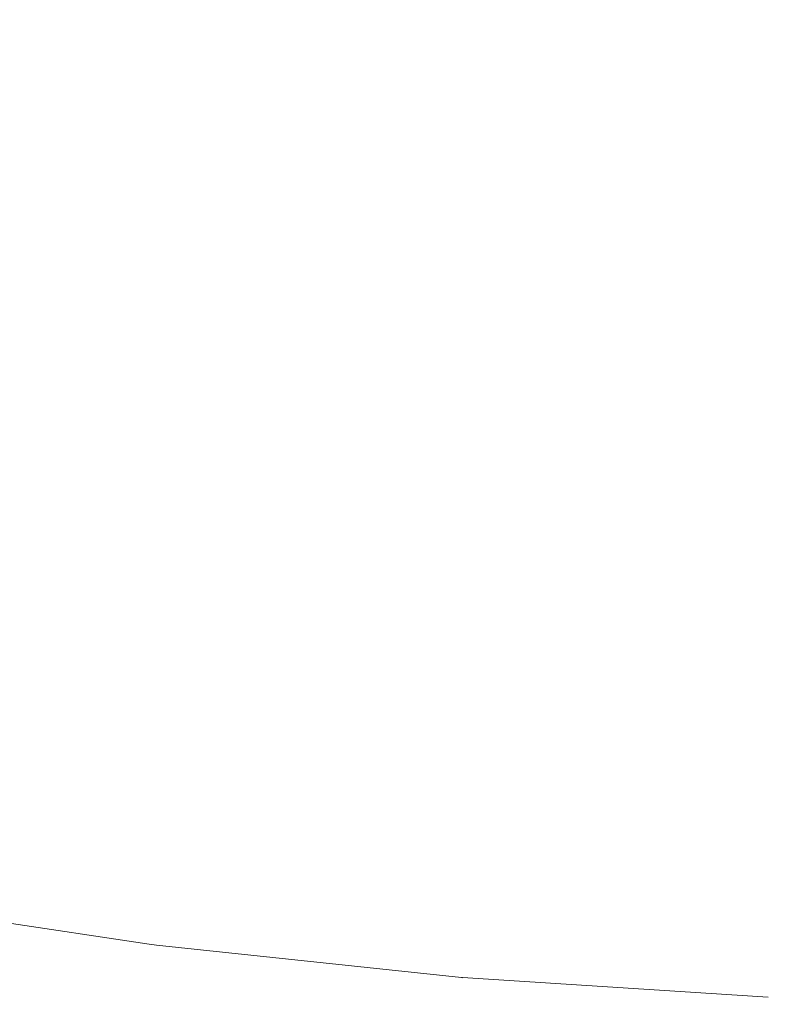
# Model space of a CAD drawing. Header units: centimetres. Extents: x -26 to 27.3, y 37.2 to 39.
# Tile 134 of 256: x -7.8886 to -7.8685, y 37.5001 to 37.5267. Entities that reach past the tile are written whole.
import ezdxf

# ---------------------------------------------------------------- set-up
doc = ezdxf.new("R2010")
doc.units = ezdxf.units.CM
doc.header["$LTSCALE"] = 2.54
doc.layers.add('Lucido design-1', color=7, linetype='Continuous')

# ---------------------------------------------------------------- blocks, each defined once
blk = doc.blocks.new('Gruppo-6-1')
at = {"color": 7, "linetype": 'Continuous', "lineweight": 9}
for points in [[(-25.859734, 38.900112, -349.282667), (-25.859734, 37.300112, -349.282667), (27.240266, 37.300112, -349.282667), (27.240266, 38.900112, -349.282667)], [(-25.859734, 38.900112, -373.24943), (-25.859734, 37.300112, -373.24943), (27.240266, 37.300112, -373.24943), (27.240266, 38.900112, -373.24943)]]:
    blk.add_3dface(points, dxfattribs=at)
for points, invisible_edges in [([(-7.88213, 37.52522, -349.718051), (-7.889532, 37.526328, -349.718051), (-7.889069, 37.529029, -349.714947), (-7.881781, 37.527938, -349.714947)], 15), ([(-7.88213, 37.52522, -373.684814), (-7.889532, 37.526328, -373.684814), (-7.889069, 37.529029, -373.68171), (-7.881781, 37.527938, -373.68171)], 15), ([(-7.874687, 37.524427, -349.718051), (-7.88213, 37.52522, -349.718051), (-7.881781, 37.527938, -349.714947), (-7.874454, 37.527158, -349.714947)], 15), ([(-7.874687, 37.524427, -373.684814), (-7.88213, 37.52522, -373.684814), (-7.881781, 37.527938, -373.68171), (-7.874454, 37.527158, -373.68171)], 15), ([(-7.867217, 37.52395, -349.718051), (-7.874687, 37.524427, -349.718051), (-7.874454, 37.527158, -349.714947), (-7.867101, 37.526689, -349.714947)], 15), ([(-7.867217, 37.52395, -373.684814), (-7.874687, 37.524427, -373.684814), (-7.874454, 37.527158, -373.68171), (-7.867101, 37.526689, -373.68171)], 15), ([(-7.882461, 37.522633, -349.721263), (-7.889973, 37.523758, -349.721263), (-7.889532, 37.526328, -349.718051), (-7.88213, 37.52522, -349.718051)], 15), ([(-7.882461, 37.522633, -373.688027), (-7.889973, 37.523758, -373.688027), (-7.889532, 37.526328, -373.684814), (-7.88213, 37.52522, -373.684814)], 15), ([(-7.874908, 37.521828, -349.721263), (-7.882461, 37.522633, -349.721263), (-7.88213, 37.52522, -349.718051), (-7.874687, 37.524427, -349.718051)], 15), ([(-7.874908, 37.521828, -373.688027), (-7.882461, 37.522633, -373.688027), (-7.88213, 37.52522, -373.684814), (-7.874687, 37.524427, -373.684814)], 15), ([(-7.867328, 37.521345, -349.721263), (-7.874908, 37.521828, -349.721263), (-7.874687, 37.524427, -349.718051), (-7.867217, 37.52395, -349.718051)], 15), ([(-7.867328, 37.521345, -373.688027), (-7.874908, 37.521828, -373.688027), (-7.874687, 37.524427, -373.684814), (-7.867217, 37.52395, -373.684814)], 15), ([(-7.882775, 37.520183, -349.724578), (-7.89039, 37.521323, -349.724578), (-7.889973, 37.523758, -349.721263), (-7.882461, 37.522633, -349.721263)], 15), ([(-7.882775, 37.520183, -373.691341), (-7.89039, 37.521323, -373.691341), (-7.889973, 37.523758, -373.688027), (-7.882461, 37.522633, -373.688027)], 15), ([(-7.875117, 37.519367, -349.724578), (-7.882775, 37.520183, -349.724578), (-7.882461, 37.522633, -349.721263), (-7.874908, 37.521828, -349.721263)], 15), ([(-7.875117, 37.519367, -373.691341), (-7.882775, 37.520183, -373.691341), (-7.882461, 37.522633, -373.688027), (-7.874908, 37.521828, -373.688027)], 15), ([(-7.867432, 37.518877, -349.724578), (-7.875117, 37.519367, -349.724578), (-7.874908, 37.521828, -349.721263), (-7.867328, 37.521345, -349.721263)], 15), ([(-7.867432, 37.518877, -373.691341), (-7.875117, 37.519367, -373.691341), (-7.874908, 37.521828, -373.688027), (-7.867328, 37.521345, -373.688027)], 15), ([(-7.88307, 37.517872, -349.727989), (-7.890784, 37.519027, -349.727989), (-7.89039, 37.521323, -349.724578), (-7.882775, 37.520183, -349.724578)], 15), ([(-7.88307, 37.517872, -373.694752), (-7.890784, 37.519027, -373.694752), (-7.89039, 37.521323, -373.691341), (-7.882775, 37.520183, -373.691341)], 15), ([(-7.875315, 37.517046, -349.727989), (-7.88307, 37.517872, -349.727989), (-7.882775, 37.520183, -349.724578), (-7.875117, 37.519367, -349.724578)], 15), ([(-7.875315, 37.517046, -373.694752), (-7.88307, 37.517872, -373.694752), (-7.882775, 37.520183, -373.691341), (-7.875117, 37.519367, -373.691341)], 15), ([(-7.867531, 37.51655, -349.727989), (-7.875315, 37.517046, -349.727989), (-7.875117, 37.519367, -349.724578), (-7.867432, 37.518877, -349.724578)], 15), ([(-7.867531, 37.51655, -373.694752), (-7.875315, 37.517046, -373.694752), (-7.875117, 37.519367, -373.691341), (-7.867432, 37.518877, -373.691341)], 15), ([(-7.883348, 37.515705, -349.731491), (-7.891153, 37.516873, -349.731491), (-7.890784, 37.519027, -349.727989), (-7.88307, 37.517872, -349.727989)], 15), ([(-7.883348, 37.515705, -373.698254), (-7.891153, 37.516873, -373.698254), (-7.890784, 37.519027, -373.694752), (-7.88307, 37.517872, -373.694752)], 15), ([(-7.8755, 37.514869, -349.731491), (-7.883348, 37.515705, -349.731491), (-7.88307, 37.517872, -349.727989), (-7.875315, 37.517046, -349.727989)], 15), ([(-7.8755, 37.514869, -373.698254), (-7.883348, 37.515705, -373.698254), (-7.88307, 37.517872, -373.694752), (-7.875315, 37.517046, -373.694752)], 15), ([(-7.867624, 37.514367, -349.731491), (-7.8755, 37.514869, -349.731491), (-7.875315, 37.517046, -349.727989), (-7.867531, 37.51655, -349.727989)], 15), ([(-7.867624, 37.514367, -373.698254), (-7.8755, 37.514869, -373.698254), (-7.875315, 37.517046, -373.694752), (-7.867531, 37.51655, -373.694752)], 15), ([(-7.883607, 37.513685, -349.735076), (-7.891497, 37.514866, -349.735076), (-7.891153, 37.516873, -349.731491), (-7.883348, 37.515705, -349.731491)], 15), ([(-7.883607, 37.513685, -373.701839), (-7.891497, 37.514866, -373.701839), (-7.891153, 37.516873, -373.698254), (-7.883348, 37.515705, -373.698254)], 15), ([(-7.875673, 37.51284, -349.735076), (-7.883607, 37.513685, -349.735076), (-7.883348, 37.515705, -349.731491), (-7.8755, 37.514869, -349.731491)], 15), ([(-7.875673, 37.51284, -373.701839), (-7.883607, 37.513685, -373.701839), (-7.883348, 37.515705, -373.698254), (-7.8755, 37.514869, -373.698254)], 15), ([(-7.883846, 37.511814, -349.738739), (-7.891816, 37.513007, -349.738739), (-7.891497, 37.514866, -349.735076), (-7.883607, 37.513685, -349.735076)], 15), ([(-7.883846, 37.511814, -373.705502), (-7.891816, 37.513007, -373.705502), (-7.891497, 37.514866, -373.701839), (-7.883607, 37.513685, -373.701839)], 15), ([(-7.867711, 37.512332, -349.735076), (-7.875673, 37.51284, -349.735076), (-7.8755, 37.514869, -349.731491), (-7.867624, 37.514367, -349.731491)], 15), ([(-7.867711, 37.512332, -373.701839), (-7.875673, 37.51284, -373.701839), (-7.8755, 37.514869, -373.698254), (-7.867624, 37.514367, -373.698254)], 15), ([(-7.875833, 37.510961, -349.738739), (-7.883846, 37.511814, -349.738739), (-7.883607, 37.513685, -349.735076), (-7.875673, 37.51284, -349.735076)], 15), ([(-7.875833, 37.510961, -373.705502), (-7.883846, 37.511814, -373.705502), (-7.883607, 37.513685, -373.701839), (-7.875673, 37.51284, -373.701839)], 15), ([(-7.884066, 37.510097, -349.742473), (-7.892109, 37.511301, -349.742473), (-7.891816, 37.513007, -349.738739), (-7.883846, 37.511814, -349.738739)], 15), ([(-7.884066, 37.510097, -373.709236), (-7.892109, 37.511301, -373.709236), (-7.891816, 37.513007, -373.705502), (-7.883846, 37.511814, -373.705502)], 15), ([(-7.867791, 37.510448, -349.738739), (-7.875833, 37.510961, -349.738739), (-7.875673, 37.51284, -349.735076), (-7.867711, 37.512332, -349.735076)], 15), ([(-7.867791, 37.510448, -373.705502), (-7.875833, 37.510961, -373.705502), (-7.875673, 37.51284, -373.701839), (-7.867711, 37.512332, -373.701839)], 15), ([(-7.87598, 37.509235, -349.742473), (-7.884066, 37.510097, -349.742473), (-7.883846, 37.511814, -349.738739), (-7.875833, 37.510961, -349.738739)], 15), ([(-7.87598, 37.509235, -373.709236), (-7.884066, 37.510097, -373.709236), (-7.883846, 37.511814, -373.705502), (-7.875833, 37.510961, -373.705502)], 15), ([(-7.884266, 37.508534, -349.746272), (-7.892375, 37.509748, -349.746272), (-7.892109, 37.511301, -349.742473), (-7.884066, 37.510097, -349.742473)], 15), ([(-7.884266, 37.508534, -373.713035), (-7.892375, 37.509748, -373.713035), (-7.892109, 37.511301, -373.709236), (-7.884066, 37.510097, -373.709236)], 15), ([(-7.867864, 37.508718, -349.742473), (-7.87598, 37.509235, -349.742473), (-7.875833, 37.510961, -349.738739), (-7.867791, 37.510448, -349.738739)], 15), ([(-7.867864, 37.508718, -373.709236), (-7.87598, 37.509235, -373.709236), (-7.875833, 37.510961, -373.705502), (-7.867791, 37.510448, -373.705502)], 15), ([(-7.876113, 37.507666, -349.746272), (-7.884266, 37.508534, -349.746272), (-7.884066, 37.510097, -349.742473), (-7.87598, 37.509235, -349.742473)], 15), ([(-7.876113, 37.507666, -373.713035), (-7.884266, 37.508534, -373.713035), (-7.884066, 37.510097, -373.709236), (-7.87598, 37.509235, -373.709236)], 15), ([(-7.884446, 37.507129, -349.75013), (-7.892614, 37.508352, -349.75013), (-7.892375, 37.509748, -349.746272), (-7.884266, 37.508534, -349.746272)], 15), ([(-7.884446, 37.507129, -373.716893), (-7.892614, 37.508352, -373.716893), (-7.892375, 37.509748, -373.713035), (-7.884266, 37.508534, -373.713035)], 15), ([(-7.867931, 37.507144, -349.746272), (-7.876113, 37.507666, -349.746272), (-7.87598, 37.509235, -349.742473), (-7.867864, 37.508718, -349.742473)], 15), ([(-7.867931, 37.507144, -373.713035), (-7.876113, 37.507666, -373.713035), (-7.87598, 37.509235, -373.709236), (-7.867864, 37.508718, -373.709236)], 15), ([(-7.876233, 37.506254, -349.75013), (-7.884446, 37.507129, -349.75013), (-7.884266, 37.508534, -349.746272), (-7.876113, 37.507666, -349.746272)], 15), ([(-7.876233, 37.506254, -373.716893), (-7.884446, 37.507129, -373.716893), (-7.884266, 37.508534, -373.713035), (-7.876113, 37.507666, -373.713035)], 15), ([(-7.884606, 37.505883, -349.754038), (-7.892827, 37.507114, -349.754038), (-7.892614, 37.508352, -349.75013), (-7.884446, 37.507129, -349.75013)], 15), ([(-7.884606, 37.505883, -373.720802), (-7.892827, 37.507114, -373.720802), (-7.892614, 37.508352, -373.716893), (-7.884446, 37.507129, -373.716893)], 15), ([(-7.867991, 37.505729, -349.75013), (-7.876233, 37.506254, -349.75013), (-7.876113, 37.507666, -349.746272), (-7.867931, 37.507144, -349.746272)], 15), ([(-7.867991, 37.505729, -373.716893), (-7.876233, 37.506254, -373.716893), (-7.876113, 37.507666, -373.713035), (-7.867931, 37.507144, -373.713035)], 15), ([(-7.884745, 37.504799, -349.757992), (-7.893011, 37.506036, -349.757992), (-7.892827, 37.507114, -349.754038), (-7.884606, 37.505883, -349.754038)], 15), ([(-7.884745, 37.504799, -373.724755), (-7.893011, 37.506036, -373.724755), (-7.892827, 37.507114, -373.720802), (-7.884606, 37.505883, -373.720802)], 15), ([(-7.87634, 37.505003, -349.754038), (-7.884606, 37.505883, -349.754038), (-7.884446, 37.507129, -349.75013), (-7.876233, 37.506254, -349.75013)], 15), ([(-7.87634, 37.505003, -373.720802), (-7.884606, 37.505883, -373.720802), (-7.884446, 37.507129, -373.716893), (-7.876233, 37.506254, -373.716893)], 15), ([(-7.868044, 37.504474, -349.754038), (-7.87634, 37.505003, -349.754038), (-7.876233, 37.506254, -349.75013), (-7.867991, 37.505729, -349.75013)], 15), ([(-7.868044, 37.504474, -373.720802), (-7.87634, 37.505003, -373.720802), (-7.876233, 37.506254, -373.716893), (-7.867991, 37.505729, -373.716893)], 15), ([(-7.884863, 37.503877, -349.761983), (-7.893168, 37.50512, -349.761983), (-7.893011, 37.506036, -349.757992), (-7.884745, 37.504799, -349.757992)], 15), ([(-7.884863, 37.503877, -373.728746), (-7.893168, 37.50512, -373.728746), (-7.893011, 37.506036, -373.724755), (-7.884745, 37.504799, -373.724755)], 15), ([(-7.876433, 37.503913, -349.757992), (-7.884745, 37.504799, -349.757992), (-7.884606, 37.505883, -349.754038), (-7.87634, 37.505003, -349.754038)], 15), ([(-7.876433, 37.503913, -373.724755), (-7.884745, 37.504799, -373.724755), (-7.884606, 37.505883, -373.720802), (-7.87634, 37.505003, -373.720802)], 15), ([(-7.88496, 37.503118, -349.766006), (-7.893298, 37.504366, -349.766006), (-7.893168, 37.50512, -349.761983), (-7.884863, 37.503877, -349.761983)], 15), ([(-7.88496, 37.503118, -373.732769), (-7.893298, 37.504366, -373.732769), (-7.893168, 37.50512, -373.728746), (-7.884863, 37.503877, -373.728746)], 15), ([(-7.868091, 37.503381, -349.757992), (-7.876433, 37.503913, -349.757992), (-7.87634, 37.505003, -349.754038), (-7.868044, 37.504474, -349.754038)], 15), ([(-7.868091, 37.503381, -373.724755), (-7.876433, 37.503913, -373.724755), (-7.87634, 37.505003, -373.720802), (-7.868044, 37.504474, -373.720802)], 15), ([(-7.876512, 37.502987, -349.761983), (-7.884863, 37.503877, -349.761983), (-7.884745, 37.504799, -349.757992), (-7.876433, 37.503913, -349.757992)], 15), ([(-7.876512, 37.502987, -373.728746), (-7.884863, 37.503877, -373.728746), (-7.884745, 37.504799, -373.724755), (-7.876433, 37.503913, -373.724755)], 15), ([(-7.885036, 37.502524, -349.770053), (-7.893399, 37.503776, -349.770053), (-7.893298, 37.504366, -349.766006), (-7.88496, 37.503118, -349.766006)], 15), ([(-7.885036, 37.502524, -373.736816), (-7.893399, 37.503776, -373.736816), (-7.893298, 37.504366, -373.732769), (-7.88496, 37.503118, -373.732769)], 15), ([(-7.885091, 37.502095, -349.774117), (-7.893472, 37.50335, -349.774117), (-7.893399, 37.503776, -349.770053), (-7.885036, 37.502524, -349.770053)], 15), ([(-7.885091, 37.502095, -373.74088), (-7.893472, 37.50335, -373.74088), (-7.893399, 37.503776, -373.736816), (-7.885036, 37.502524, -373.736816)], 15), ([(-7.876576, 37.502225, -349.766006), (-7.88496, 37.503118, -349.766006), (-7.884863, 37.503877, -349.761983), (-7.876512, 37.502987, -349.761983)], 15), ([(-7.876576, 37.502225, -373.732769), (-7.88496, 37.503118, -373.732769), (-7.884863, 37.503877, -373.728746), (-7.876512, 37.502987, -373.728746)], 15), ([(-7.86813, 37.502453, -349.761983), (-7.876512, 37.502987, -349.761983), (-7.876433, 37.503913, -349.757992), (-7.868091, 37.503381, -349.757992)], 15), ([(-7.86813, 37.502453, -373.728746), (-7.876512, 37.502987, -373.728746), (-7.876433, 37.503913, -373.724755), (-7.868091, 37.503381, -373.724755)], 15), ([(-7.885125, 37.501831, -349.778192), (-7.893517, 37.503088, -349.778192), (-7.893472, 37.50335, -349.774117), (-7.885091, 37.502095, -349.774117)], 15), ([(-7.885125, 37.501831, -373.744955), (-7.893517, 37.503088, -373.744955), (-7.893472, 37.50335, -373.74088), (-7.885091, 37.502095, -373.74088)], 15), ([(-7.88516, 37.501556, -349.988627), (-7.893564, 37.502814, -349.988627), (-7.893537, 37.50297, -349.984639), (-7.88514, 37.501713, -349.984639)], 15), ([(-7.88516, 37.501556, -373.95539), (-7.893564, 37.502814, -373.95539), (-7.893537, 37.50297, -373.951402), (-7.88514, 37.501713, -373.951402)], 15), ([(-7.893124, 37.502928, -349.982667), (-7.885137, 37.501732, -349.982667), (-7.88514, 37.501713, -349.984639), (-7.893537, 37.50297, -349.984639)], 14), ([(-7.893124, 37.502928, -373.94943), (-7.885137, 37.501732, -373.94943), (-7.88514, 37.501713, -373.951402), (-7.893537, 37.50297, -373.951402)], 14), ([(-7.885137, 37.501733, -349.782122), (-7.893534, 37.50299, -349.782122), (-7.893517, 37.503088, -349.778192), (-7.885125, 37.501831, -349.778192)], 15), ([(-7.885137, 37.501733, -373.748885), (-7.893534, 37.50299, -373.748885), (-7.893517, 37.503088, -373.744955), (-7.885125, 37.501831, -373.744955)], 15), ([(-7.893534, 37.50299, -349.782122), (-7.885137, 37.501733, -349.782122), (-7.885137, 37.501732, -349.782667), (-7.893124, 37.502928, -349.782667)], 11), ([(-7.893534, 37.50299, -373.748885), (-7.885137, 37.501733, -373.748885), (-7.885137, 37.501732, -373.74943), (-7.893124, 37.502928, -373.74943)], 11), ([(-7.876627, 37.501628, -349.770053), (-7.885036, 37.502524, -349.770053), (-7.88496, 37.503118, -349.766006), (-7.876576, 37.502225, -349.766006)], 15), ([(-7.876627, 37.501628, -373.736816), (-7.885036, 37.502524, -373.736816), (-7.88496, 37.503118, -373.732769), (-7.876576, 37.502225, -373.732769)], 15), ([(-7.868163, 37.501689, -349.766006), (-7.876576, 37.502225, -349.766006), (-7.876512, 37.502987, -349.761983), (-7.86813, 37.502453, -349.761983)], 15), ([(-7.868163, 37.501689, -373.732769), (-7.876576, 37.502225, -373.732769), (-7.876512, 37.502987, -373.728746), (-7.86813, 37.502453, -373.728746)], 15), ([(-7.8852, 37.50124, -349.992612), (-7.893618, 37.5025, -349.992612), (-7.893564, 37.502814, -349.988627), (-7.88516, 37.501556, -349.988627)], 15), ([(-7.8852, 37.50124, -373.959375), (-7.893618, 37.5025, -373.959375), (-7.893564, 37.502814, -373.95539), (-7.88516, 37.501556, -373.95539)], 15), ([(-7.885137, 37.501732, -349.982667), (-7.893124, 37.502928, -349.982667), (-7.893124, 37.502928, -349.782667), (-7.885137, 37.501732, -349.782667)], 10), ([(-7.885137, 37.501732, -373.94943), (-7.893124, 37.502928, -373.94943), (-7.893124, 37.502928, -373.74943), (-7.885137, 37.501732, -373.74943)], 10), ([(-7.885261, 37.500766, -349.996586), (-7.893698, 37.502029, -349.996586), (-7.893618, 37.5025, -349.992612), (-7.8852, 37.50124, -349.992612)], 15), ([(-7.885261, 37.500766, -373.963349), (-7.893698, 37.502029, -373.963349), (-7.893618, 37.5025, -373.959375), (-7.8852, 37.50124, -373.959375)], 15), ([(-7.876664, 37.501197, -349.774117), (-7.885091, 37.502095, -349.774117), (-7.885036, 37.502524, -349.770053), (-7.876627, 37.501628, -349.770053)], 15), ([(-7.876664, 37.501197, -373.74088), (-7.885091, 37.502095, -373.74088), (-7.885036, 37.502524, -373.736816), (-7.876627, 37.501628, -373.736816)], 15), ([(-7.868188, 37.50109, -349.770053), (-7.876627, 37.501628, -349.770053), (-7.876576, 37.502225, -349.766006), (-7.868163, 37.501689, -349.766006)], 15), ([(-7.868188, 37.50109, -373.736816), (-7.876627, 37.501628, -373.736816), (-7.876576, 37.502225, -373.732769), (-7.868163, 37.501689, -373.732769)], 15), ([(-7.885342, 37.500134, -350.000543), (-7.893806, 37.501401, -350.000543), (-7.893698, 37.502029, -349.996586), (-7.885261, 37.500766, -349.996586)], 15), ([(-7.885342, 37.500134, -373.967306), (-7.893806, 37.501401, -373.967306), (-7.893698, 37.502029, -373.963349), (-7.885261, 37.500766, -373.963349)], 15), ([(-7.876686, 37.500932, -349.778192), (-7.885125, 37.501831, -349.778192), (-7.885091, 37.502095, -349.774117), (-7.876664, 37.501197, -349.774117)], 15), ([(-7.876686, 37.500932, -373.744955), (-7.885125, 37.501831, -373.744955), (-7.885091, 37.502095, -373.74088), (-7.876664, 37.501197, -373.74088)], 15), ([(-7.87671, 37.500655, -349.988627), (-7.88516, 37.501556, -349.988627), (-7.88514, 37.501713, -349.984639), (-7.876697, 37.500813, -349.984639)], 15), ([(-7.87671, 37.500655, -373.95539), (-7.88516, 37.501556, -373.95539), (-7.88514, 37.501713, -373.951402), (-7.876697, 37.500813, -373.951402)], 15), ([(-7.88514, 37.501713, -349.984639), (-7.885137, 37.501732, -349.982667), (-7.884947, 37.501712, -349.982667)], 9), ([(-7.88514, 37.501713, -373.951402), (-7.885137, 37.501732, -373.94943), (-7.884947, 37.501712, -373.94943)], 9), ([(-7.876697, 37.500813, -349.984639), (-7.88514, 37.501713, -349.984639), (-7.884947, 37.501712, -349.982667), (-7.876718, 37.500835, -349.982667)], 11), ([(-7.876697, 37.500813, -373.951402), (-7.88514, 37.501713, -373.951402), (-7.884947, 37.501712, -373.94943), (-7.876718, 37.500835, -373.94943)], 11), ([(-7.876695, 37.500834, -349.782122), (-7.885137, 37.501733, -349.782122), (-7.885125, 37.501831, -349.778192), (-7.876686, 37.500932, -349.778192)], 15), ([(-7.876695, 37.500834, -373.748885), (-7.885137, 37.501733, -373.748885), (-7.885125, 37.501831, -373.744955), (-7.876686, 37.500932, -373.744955)], 15), ([(-7.885137, 37.501733, -349.782122), (-7.876695, 37.500834, -349.782122), (-7.876718, 37.500835, -349.782667), (-7.884947, 37.501712, -349.782667)], 11), ([(-7.884947, 37.501712, -349.782667), (-7.885137, 37.501732, -349.782667), (-7.885137, 37.501733, -349.782122)], 10), ([(-7.885137, 37.501733, -373.748885), (-7.876695, 37.500834, -373.748885), (-7.876718, 37.500835, -373.74943), (-7.884947, 37.501712, -373.74943)], 11), ([(-7.884947, 37.501712, -373.74943), (-7.885137, 37.501732, -373.74943), (-7.885137, 37.501733, -373.748885)], 10), ([(-7.885137, 37.501732, -349.782667), (-7.884947, 37.501712, -349.782667), (-7.884947, 37.501712, -349.982667), (-7.885137, 37.501732, -349.982667)], 10), ([(-7.885137, 37.501732, -373.74943), (-7.884947, 37.501712, -373.74943), (-7.884947, 37.501712, -373.94943), (-7.885137, 37.501732, -373.94943)], 10), ([(-7.884947, 37.501712, -349.982667), (-7.884947, 37.501712, -349.782667), (-7.876718, 37.500835, -349.782667), (-7.876718, 37.500835, -349.982667)], 5), ([(-7.884947, 37.501712, -373.94943), (-7.884947, 37.501712, -373.74943), (-7.876718, 37.500835, -373.74943), (-7.876718, 37.500835, -373.94943)], 5), ([(-7.868206, 37.500658, -349.774117), (-7.876664, 37.501197, -349.774117), (-7.876627, 37.501628, -349.770053), (-7.868188, 37.50109, -349.770053)], 15), ([(-7.868206, 37.500658, -373.74088), (-7.876664, 37.501197, -373.74088), (-7.876627, 37.501628, -373.736816), (-7.868188, 37.50109, -373.736816)], 15), ([(-7.885443, 37.499344, -350.004477), (-7.893941, 37.500616, -350.004477), (-7.893806, 37.501401, -350.000543), (-7.885342, 37.500134, -350.000543)], 15), ([(-7.885443, 37.499344, -373.97124), (-7.893941, 37.500616, -373.97124), (-7.893806, 37.501401, -373.967306), (-7.885342, 37.500134, -373.967306)], 15), ([(-7.876737, 37.500339, -349.992612), (-7.8852, 37.50124, -349.992612), (-7.88516, 37.501556, -349.988627), (-7.87671, 37.500655, -349.988627)], 15), ([(-7.876737, 37.500339, -373.959375), (-7.8852, 37.50124, -373.959375), (-7.88516, 37.501556, -373.95539), (-7.87671, 37.500655, -373.95539)], 15), ([(-7.876777, 37.499863, -349.996586), (-7.885261, 37.500766, -349.996586), (-7.8852, 37.50124, -349.992612), (-7.876737, 37.500339, -349.992612)], 15), ([(-7.876777, 37.499863, -373.963349), (-7.885261, 37.500766, -373.963349), (-7.8852, 37.50124, -373.959375), (-7.876737, 37.500339, -373.959375)], 15), ([(-7.868218, 37.500392, -349.778192), (-7.876686, 37.500932, -349.778192), (-7.876664, 37.501197, -349.774117), (-7.868206, 37.500658, -349.774117)], 15), ([(-7.868218, 37.500392, -373.744955), (-7.876686, 37.500932, -373.744955), (-7.876664, 37.501197, -373.74088), (-7.868206, 37.500658, -373.74088)], 15), ([(-7.876718, 37.500835, -349.982667), (-7.876695, 37.500833, -349.982667), (-7.876697, 37.500813, -349.984639)], 10), ([(-7.876695, 37.500833, -349.982667), (-7.876718, 37.500835, -349.982667), (-7.876718, 37.500835, -349.782667), (-7.876695, 37.500833, -349.782667)], 10), ([(-7.876695, 37.500834, -349.782122), (-7.876695, 37.500833, -349.782667), (-7.876718, 37.500835, -349.782667)], 9), ([(-7.876718, 37.500835, -373.94943), (-7.876695, 37.500833, -373.94943), (-7.876697, 37.500813, -373.951402)], 10), ([(-7.876695, 37.500833, -373.94943), (-7.876718, 37.500835, -373.94943), (-7.876718, 37.500835, -373.74943), (-7.876695, 37.500833, -373.74943)], 10), ([(-7.876695, 37.500834, -373.748885), (-7.876695, 37.500833, -373.74943), (-7.876718, 37.500835, -373.74943)], 9), ([(-7.868223, 37.500273, -349.984639), (-7.876697, 37.500813, -349.984639), (-7.876695, 37.500833, -349.982667), (-7.868453, 37.500307, -349.982667)], 11), ([(-7.868223, 37.500273, -373.951402), (-7.876697, 37.500813, -373.951402), (-7.876695, 37.500833, -373.94943), (-7.868453, 37.500307, -373.94943)], 11), ([(-7.868222, 37.500294, -349.782122), (-7.876695, 37.500834, -349.782122), (-7.876686, 37.500932, -349.778192), (-7.868218, 37.500392, -349.778192)], 15), ([(-7.868222, 37.500294, -373.748885), (-7.876695, 37.500834, -373.748885), (-7.876686, 37.500932, -373.744955), (-7.868218, 37.500392, -373.744955)], 15), ([(-7.868453, 37.500307, -349.782667), (-7.876695, 37.500833, -349.782667), (-7.876695, 37.500834, -349.782122), (-7.868222, 37.500294, -349.782122)], 14), ([(-7.868453, 37.500307, -373.74943), (-7.876695, 37.500833, -373.74943), (-7.876695, 37.500834, -373.748885), (-7.868222, 37.500294, -373.748885)], 14), ([(-7.876695, 37.500833, -349.782667), (-7.868453, 37.500307, -349.782667), (-7.868453, 37.500307, -349.982667), (-7.876695, 37.500833, -349.982667)], 10), ([(-7.876695, 37.500833, -373.74943), (-7.868453, 37.500307, -373.74943), (-7.868453, 37.500307, -373.94943), (-7.876695, 37.500833, -373.94943)], 10), ([(-7.885564, 37.498397, -350.00838), (-7.894102, 37.499675, -350.00838), (-7.893941, 37.500616, -350.004477), (-7.885443, 37.499344, -350.004477)], 15), ([(-7.885564, 37.498397, -373.975143), (-7.894102, 37.499675, -373.975143), (-7.893941, 37.500616, -373.97124), (-7.885443, 37.499344, -373.97124)], 15), ([(-7.876831, 37.499227, -350.000543), (-7.885342, 37.500134, -350.000543), (-7.885261, 37.500766, -349.996586), (-7.876777, 37.499863, -349.996586)], 15), ([(-7.876831, 37.499227, -373.967306), (-7.885342, 37.500134, -373.967306), (-7.885261, 37.500766, -373.963349), (-7.876777, 37.499863, -373.963349)], 15), ([(-7.868243, 37.499797, -349.992612), (-7.876737, 37.500339, -349.992612), (-7.87671, 37.500655, -349.988627), (-7.868229, 37.500115, -349.988627)], 15), ([(-7.868243, 37.499797, -373.959375), (-7.876737, 37.500339, -373.959375), (-7.87671, 37.500655, -373.95539), (-7.868229, 37.500115, -373.95539)], 15), ([(-7.868229, 37.500115, -349.988627), (-7.87671, 37.500655, -349.988627), (-7.876697, 37.500813, -349.984639), (-7.868223, 37.500273, -349.984639)], 15), ([(-7.868229, 37.500115, -373.95539), (-7.87671, 37.500655, -373.95539), (-7.876697, 37.500813, -373.951402), (-7.868223, 37.500273, -373.951402)], 15), ([(-7.868263, 37.49932, -349.996586), (-7.876777, 37.499863, -349.996586), (-7.876737, 37.500339, -349.992612), (-7.868243, 37.499797, -349.992612)], 15), ([(-7.868263, 37.49932, -373.963349), (-7.876777, 37.499863, -373.963349), (-7.876737, 37.500339, -373.959375), (-7.868243, 37.499797, -373.959375)], 15), ([(-7.876899, 37.498434, -350.004477), (-7.885443, 37.499344, -350.004477), (-7.885342, 37.500134, -350.000543), (-7.876831, 37.499227, -350.000543)], 15), ([(-7.876899, 37.498434, -373.97124), (-7.885443, 37.499344, -373.97124), (-7.885342, 37.500134, -373.967306), (-7.876831, 37.499227, -373.967306)], 15)]:
    blk.add_3dface(points, dxfattribs=dict(at, invisible_edges=invisible_edges))

msp = doc.modelspace()

# ---------------------------------------------------------------- block references
at = {"layer": 'Lucido design-1', "color": 7}
msp.add_blockref('Gruppo-6-1', (0, 0), dxfattribs=at)

doc.saveas('drawing.dxf')
